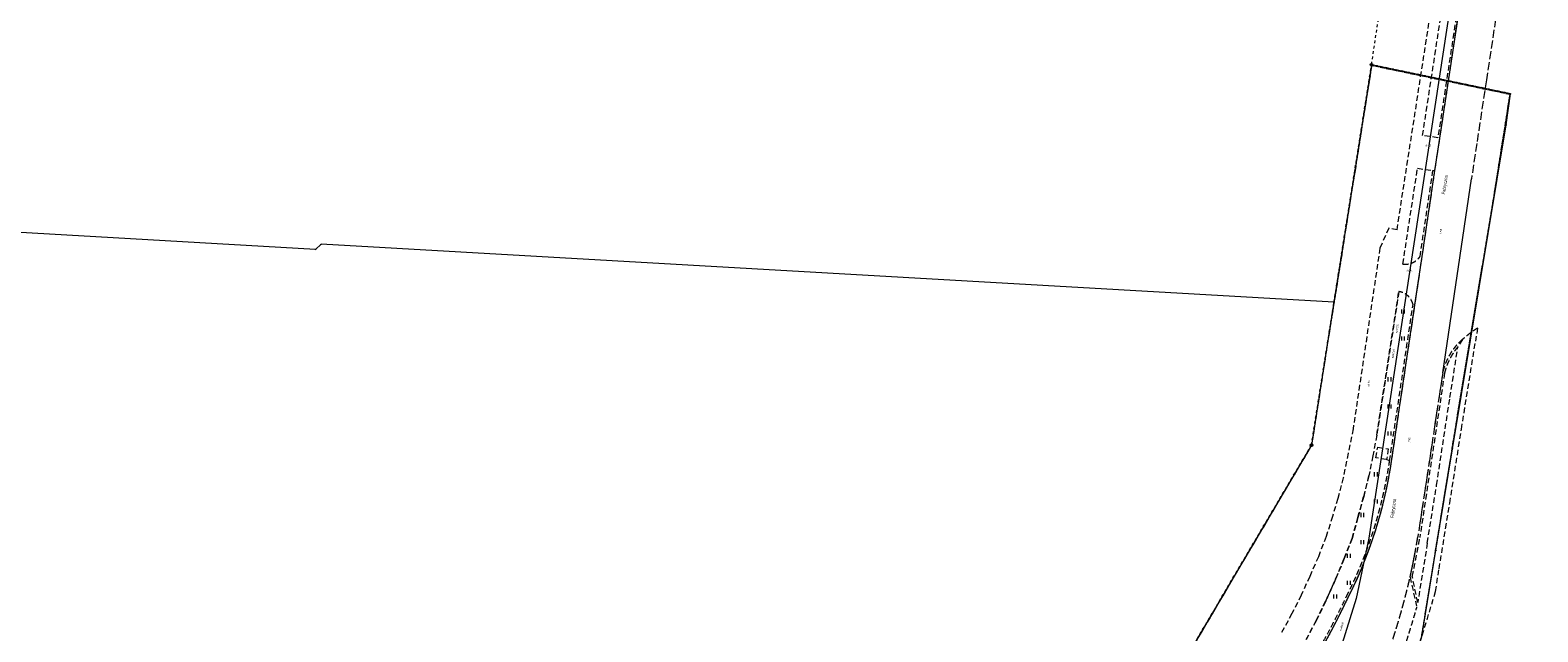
# Model space of a CAD drawing. Header units: millimetres. Extents: x -2869190 to 831897, y -1534405 to -3798.
# Tile 47 of 49: x -53938 to 223787, y -612103 to -501244. Entities that reach past the tile are written whole.
import ezdxf
from ezdxf.xclip import XClip

# ---------------------------------------------------------------- set-up
doc = ezdxf.new("R2010")
doc.units = ezdxf.units.MM
doc.header["$MEASUREMENT"] = 0
doc.header["$XCLIPFRAME"] = 0
for name, pattern in [('1_OTKC', [1500, 1000, -500]), ('1_OTKJ', [2000, 1500, -500]), ('1_OTZI', [1500, 1000, -500]), ('GUZ', [1000, 500, -500]), ('Krawędzie ukryte dłuższe', [1125, 1000, -125])]:
    doc.linetypes.add(name, pattern=pattern)
for name, color, linetype, lineweight in [('Mapa robocza Poniatowa_1_Dzialki_Nr_pióra__7', 7, 'Continuous', 18), ('Mapa robocza Poniatowa_1_OTK_E_T_0_Nr_pióra__7', 7, 'Continuous', 18), ('Mapa robocza Poniatowa_1_OTK_E_T_1_Nr_pióra__7', 7, 'Continuous', 18), ('Mapa robocza Poniatowa_1_OTK_E_T_8_Nr_pióra__7', 7, 'Continuous', 18), ('Mapa robocza Poniatowa_1_OTK_L_0_Nr_pióra__7', 7, 'Continuous', 18), ('Mapa robocza Poniatowa_1_OTK_L_1_Nr_pióra__7', 7, 'Continuous', 18), ('Mapa robocza Poniatowa_1_OTK_L_2_Nr_pióra__7', 7, 'Continuous', 18), ('Mapa robocza Poniatowa_1_OTZ_L_3_Nr_pióra__7', 7, 'Continuous', 18), ('Mapa robocza Poniatowa_1_Punkty_Nr_pióra__7', 7, 'Continuous', 18), ('Mapa robocza Poniatowa_1_SUWP_E_T_0_Nr_pióra__5', 5, 'Continuous', 18), ('Mapa robocza Poniatowa_1_SUWP_L_0_Nr_pióra__5', 5, 'Continuous', 18), ('Mapa robocza Poniatowa_1_Uzytki_Nr_pióra__90', 3, 'Continuous', 18), ('PZT elementy dodatkowe_Nr_pióra__80', 3, 'Continuous', 13)]:
    doc.layers.add(name, color=color, linetype=linetype, lineweight=lineweight)
doc.layers.add('PZT', color=7, linetype='Continuous')
doc.styles.add('GENERATED_STYLE_1', font='txt')

# ---------------------------------------------------------------- blocks, each defined once
blk = doc.blocks.new('Rysunek_1_1', base_point=(-1018646, -779702))
at = {"layer": 'Mapa robocza Poniatowa_1_Dzialki_Nr_pióra__7', "linetype": 'Continuous'}
for p, q in [((193157, -507605), (188117, -539465)), ((218727, -512965), (193157, -507605)), ((217927, -518685), (218727, -512965)), ((208047, -578365), (217927, -518685)), ((-1393, -541645), (-119693, -534885)), ((-333, -540705), (-1393, -541645)), ((186237, -551375), (-333, -540705)), ((188117, -539465), (186237, -551375)), ((186237, -551375), (182077, -577685)), ((182077, -577685), (135617, -656435)), ((204997, -597055), (208047, -578365)), ((202337, -613325), (204997, -597055))]:
    blk.add_line(p, q, dxfattribs=at)
at = {"layer": 'Mapa robocza Poniatowa_1_OTK_L_0_Nr_pióra__7', "linetype": '1_OTKJ'}
for p, q in [((205737, -521175), (210647, -488495)), ((217497, -489315), (214317, -510375)), ((214317, -510375), (212547, -522105)), ((205117, -525135), (205737, -521175)), ((212547, -522105), (211567, -528615)), ((202477, -542925), (204827, -527115)), ((204827, -527115), (205117, -525135)), ((201147, -551855), (202477, -542925)), ((196837, -580675), (201147, -551855)), ((206267, -564355), (201677, -594605))]:
    blk.add_line(p, q, dxfattribs=at)
at = {"layer": 'Mapa robocza Poniatowa_1_OTK_L_0_Nr_pióra__7', "linetype": 'Continuous'}
blk.add_line((206267, -564355), (211567, -528615), dxfattribs=at)
at = {"layer": 'Mapa robocza Poniatowa_1_OTK_L_0_Nr_pióra__7', "linetype": '1_OTKJ'}
for centre, radius, start, end in [((115118, -568467), 82626, 333.19766, 351.50398), ((70049, -573260), 133348, 347.5428, 350.78926), ((68676, -571653), 135040, 334.32834, 347.00268), ((36775, -533080), 168551, 325.16261, 334.46929)]:
    blk.add_arc(centre, radius, start, end, dxfattribs=at)
at = {"layer": 'Mapa robocza Poniatowa_1_OTK_L_1_Nr_pióra__7', "linetype": 'Continuous'}
for p, q in [((205737, -521175), (210647, -488495)), ((205117, -525135), (205737, -521175)), ((202477, -542925), (204827, -527115)), ((204827, -527115), (205117, -525135)), ((201147, -551855), (202477, -542925)), ((196837, -580675), (201147, -551855))]:
    blk.add_line(p, q, dxfattribs=at)
for centre, radius, start, end in [((115118, -568467), 82626, 333.19766, 351.50398), ((36775, -533080), 168551, 325.16261, 334.46929)]:
    blk.add_arc(centre, radius, start, end, dxfattribs=at)
at = {"layer": 'Mapa robocza Poniatowa_1_OTK_L_2_Nr_pióra__7', "linetype": '1_OTKC'}
for p, q in [((210307, -488415), (205377, -521055)), ((205737, -521175), (210647, -488495)), ((197847, -538015), (205167, -490625)), ((202557, -520655), (207117, -490875)), ((205377, -521055), (202557, -520655)), ((205117, -525135), (205737, -521175)), ((199837, -538375), (201627, -526695)), ((201627, -526695), (204457, -527095)), ((202097, -542935), (204457, -527095)), ((202477, -542925), (204827, -527115)), ((204457, -527095), (204827, -527115)), ((204827, -527115), (205117, -525135)), ((196317, -537735), (194707, -541395)), ((197847, -538015), (196317, -537735)), ((198947, -544335), (199837, -538375)), ((194707, -541395), (189757, -574685)), ((201147, -551855), (202477, -542925)), ((194117, -575855), (198187, -549415)), ((196487, -580575), (200797, -551775)), ((196837, -580675), (201147, -551855)), ((209907, -558225), (209070, -559588)), ((212687, -556135), (212307, -558555)), ((207597, -568915), (209070, -559588)), ((209717, -574745), (212307, -558555)), ((206267, -564355), (201677, -594605)), ((206597, -564455), (202037, -594745)), ((205137, -585065), (207597, -568915)), ((189757, -574685), (188837, -579195)), ((207557, -588415), (209717, -574745)), ((194117, -575855), (193387, -579645)), ((188837, -579195), (187937, -583715)), ((193387, -579645), (192667, -583345)), ((187937, -583715), (186947, -587545)), ((191707, -587145), (192667, -583345)), ((203427, -595735), (205137, -585065)), ((186947, -587545), (185957, -590845)), ((190637, -591065), (191707, -587145)), ((205597, -600495), (207557, -588415)), ((185957, -590845), (184777, -594565)), ((189567, -594875), (190637, -591065)), ((184777, -594565), (183357, -598255)), ((188117, -598595), (189567, -594875)), ((203427, -595735), (201657, -606705)), ((183357, -598255), (181757, -601905)), ((186527, -602385), (188117, -598595)), ((181757, -601905), (180197, -605365)), ((184707, -606455), (186527, -602385)), ((200257, -602025), (201487, -607585)), ((201657, -606705), (200657, -601885)), ((204947, -604645), (205597, -600495)), ((180197, -605365), (178497, -608745)), ((201207, -617065), (204947, -604645)), ((182927, -610065), (184707, -606455)), ((178497, -608745), (176417, -612475)), ((181117, -613535), (182927, -610065))]:
    blk.add_line(p, q, dxfattribs=at)
for centre, radius, start, end in [((199395, -541098), 3268, 262.12803, 325.79695), ((197715, -552560), 3181, 14.29944, 81.45987), ((217093, -566637), 11064, 130.50277, 168.09346), ((224818, -575164), 22567, 122.51614, 131.35544), ((217533, -566951), 11217, 138.97838, 167.14359), ((115488, -568596), 81880, 333.12894, 351.58782), ((115117, -568467), 82627, 333.19775, 351.50389), ((70024, -573256), 133372, 347.54311, 350.78896), ((-2207, -558972), 207353, 348.05614, 350.06568), ((34028, -531486), 171359, 325.25202, 334.37135), ((36772, -533079), 168554, 325.1627, 334.4692), ((51782, -565585), 155485, 336.95333, 344.32869)]:
    blk.add_arc(centre, radius, start, end, dxfattribs=at)
at = {"layer": 'Mapa robocza Poniatowa_1_OTZ_L_3_Nr_pióra__7', "linetype": '1_OTZI'}
for p, q in [((198187, -549415), (194117, -575855)), ((196487, -580575), (200797, -551775)), ((194117, -575855), (193387, -579645)), ((193387, -579645), (192667, -583345)), ((193967, -580035), (194287, -578075)), ((195927, -580365), (193967, -580035)), ((194287, -578075), (196237, -578395)), ((196237, -578395), (195927, -580365)), ((192667, -583345), (191707, -587145)), ((191707, -587145), (190637, -591065)), ((190637, -591065), (189567, -594875)), ((189567, -594875), (188117, -598595)), ((188117, -598595), (186527, -602385)), ((186527, -602385), (184707, -606455)), ((184707, -606455), (182927, -610065)), ((182927, -610065), (181117, -613535))]:
    blk.add_line(p, q, dxfattribs=at)
at = {"layer": 'Mapa robocza Poniatowa_1_OTZ_L_3_Nr_pióra__7', "linetype": 'Continuous'}
for p, q in [((198725, -553450), (198725, -552700)), ((199250, -553450), (199250, -552700)), ((198725, -558450), (198725, -557700)), ((199250, -558450), (199250, -557700)), ((196225, -565950), (196225, -565200)), ((196750, -565950), (196750, -565200)), ((196225, -570950), (196225, -570200)), ((196750, -570950), (196750, -570200)), ((196225, -575950), (196225, -575200)), ((196750, -575950), (196750, -575200)), ((196487, -580575), (195927, -580365)), ((193725, -583450), (193725, -582700)), ((194250, -583450), (194250, -582700)), ((193725, -588450), (193725, -587700)), ((194250, -588450), (194250, -587700)), ((191225, -590950), (191225, -590200)), ((191750, -590950), (191750, -590200)), ((191225, -595950), (191225, -595200)), ((191750, -595950), (191750, -595200)), ((188725, -598450), (188725, -597700)), ((189250, -598450), (189250, -597700)), ((186225, -605950), (186225, -605200)), ((186750, -605950), (186750, -605200)), ((188725, -603450), (188725, -602700)), ((189250, -603450), (189250, -602700))]:
    blk.add_line(p, q, dxfattribs=at)
at = {"layer": 'Mapa robocza Poniatowa_1_OTZ_L_3_Nr_pióra__7', "linetype": '1_OTZI'}
for centre, radius, start, end in [((197715, -552560), 3181, 14.30088, 81.45843), ((115486, -568596), 81882, 333.12914, 351.58762), ((34021, -531482), 171366, 325.25221, 334.37116)]:
    blk.add_arc(centre, radius, start, end, dxfattribs=at)
at = {"layer": 'Mapa robocza Poniatowa_1_Punkty_Nr_pióra__7', "linetype": 'Continuous'}
for centre, radius in [((193157, -507605), 250), ((218727, -512965), 45), ((217927, -518685), 45), ((-333, -540705), 45), ((188117, -539465), 45), ((-1393, -541645), 45), ((186237, -551375), 45), ((182077, -577685), 250), ((208047, -578365), 45), ((204997, -597055), 45)]:
    blk.add_circle(centre, radius, dxfattribs=at)
at = {"layer": 'Mapa robocza Poniatowa_1_SUWP_L_0_Nr_pióra__5', "linetype": 'Continuous'}
for p, q in [((220737, -411185), (192637, -594835)), ((192637, -594835), (190297, -605965)), ((190297, -605965), (187157, -616205))]:
    blk.add_line(p, q, dxfattribs=at)
at = {"layer": 'Mapa robocza Poniatowa_1_Uzytki_Nr_pióra__90', "linetype": 'GUZ'}
for p, q in [((193157, -507605), (223787, -303575)), ((188117, -539465), (193157, -507605)), ((218727, -512965), (193157, -507605)), ((217927, -518685), (218727, -512965)), ((208047, -578365), (217927, -518685)), ((186237, -551375), (188117, -539465)), ((182077, -577685), (186237, -551375)), ((135617, -656435), (182077, -577685)), ((204997, -597055), (208047, -578365)), ((202337, -613325), (204997, -597055))]:
    blk.add_line(p, q, dxfattribs=at)
at = {"layer": 'Mapa robocza Poniatowa_1_OTK_E_T_0_Nr_pióra__7', "linetype": 'Continuous', "char_height": 375, "attachment_point": 4, "style": 'GENERATED_STYLE_1'}
for insert, rotation in [((205858, -538706), 78.84534), ((200046, -577151), 80.58999)]:
    blk.add_mtext('\\A1;{\\W0.700000x;\\fArial|b0|i0|c238|p38;j.mb.}', dxfattribs=dict(at, insert=insert, rotation=rotation))
at = {"layer": 'Mapa robocza Poniatowa_1_OTK_E_T_1_Nr_pióra__7', "linetype": 'Continuous', "char_height": 375, "attachment_point": 4, "style": 'GENERATED_STYLE_1'}
for insert, rotation in [((203057, -522508), 3.98699), ((199517, -545585), 3.98699), ((192599, -566901), 83.12214)]:
    blk.add_mtext('\\A1;{\\W0.700000x;\\fArial|b0|i0|c238|p38;ch.kb.}', dxfattribs=dict(at, insert=insert, rotation=rotation))
at = {"layer": 'Mapa robocza Poniatowa_1_OTK_E_T_8_Nr_pióra__7', "linetype": 'Continuous', "char_height": 625, "attachment_point": 4, "style": 'GENERATED_STYLE_1'}
for insert, rotation in [((206456, -531511), 81.28255), ((197004, -591124), 82.27)]:
    blk.add_mtext('\\A1;{\\W0.700000x;\\fArial|b0|i0|c238|p38;Fabryczna}', dxfattribs=dict(at, insert=insert, rotation=rotation))
at = {"layer": 'Mapa robocza Poniatowa_1_SUWP_E_T_0_Nr_pióra__5', "linetype": 'Continuous', "char_height": 375, "attachment_point": 4, "style": 'GENERATED_STYLE_1'}
for insert, rotation in [((197730, -557056), 81.29998), ((197020, -561676), 81.29998), ((187414, -611888), 72.98001)]:
    blk.add_mtext('\\A1;{\\W0.700000x;\\fArial|b0|i0|c238|p38;woA150}', dxfattribs=dict(at, insert=insert, rotation=rotation))

msp = doc.modelspace()

# ---------------------------------------------------------------- linework, layer by layer
at = {"layer": 'PZT elementy dodatkowe_Nr_pióra__80', "linetype": 'Krawędzie ukryte dłuższe', "flags": 128}
msp.add_lwpolyline([(135405.2, -656733.8), (136144.2, -655769.4), (138213.8, -652249.4), (145827.8, -639482.7), (154402.5, -624841.8), (160039.9, -615216), (163546.5, -609304.4), (167153.2, -603138.4), (168771.5, -600371.9), (170863, -596857.2), (172628, -593891.1), (174736.5, -590289.3), (177084.2, -586279.1), (178863.9, -583307.9), (180735.2, -580134.6), (182159.5, -577719.1), (182622.8, -574815.6), (184032.5, -565769.1), (184653.1, -561791), (184985.4, -559659.2), (185380, -557163.5), (185860.5, -554258.4), (186217.4, -551941.4), (187139.5, -546263.2), (187716.4, -542614.8), (188325.2, -538644.4), (188901.5, -534999.7), (189266, -532665.9), (190170.9, -527091.4), (190913.2, -522396.4), (191516.9, -518578.5), (192094.3, -514926.5), (193232, -507731.1), (218619.2, -513046), (215449.7, -533091.9), (212871.5, -548537.9), (209860.4, -566578.3), (208087.1, -577483.4), (205062.6, -596083.6), (202540.8, -611592.3), (202264.7, -613290.1), (199416.8, -621108.8), (192570.7, -640014.3), (184012.1, -663648.7), (180803.4, -672509.3), (176328.2, -684867.4), (175652.5, -692052.5), (174742.2, -701732.9), (166109.9, -701301.7), (162366, -703996.6), (158080.4, -726544.1), (155790.6, -738653.7), (154532.9, -745275.8), (153486.3, -751535.4), (151613.7, -763017.6), (148505.6, -782339.9), (145921.8, -798403.7), (145156.8, -804208.3), (142678.9, -823010), (141730.1, -828567.9), (141023, -833421.1), (140519.9, -838489.3), (139978.2, -844336.6), (113047.2, -835274.7)], dxfattribs=at)

# ---------------------------------------------------------------- block references
at = {"layer": 'PZT', "linetype": 'Continuous'}
ref = msp.add_blockref('Rysunek_1_1', (-1018646.4, -779702.2), dxfattribs=at)
XClip(ref).set_block_clipping_path([(-2869189.9993924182, -1534404.713409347), (831897.1808271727, -24999.7134100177)])

doc.saveas('drawing.dxf')
